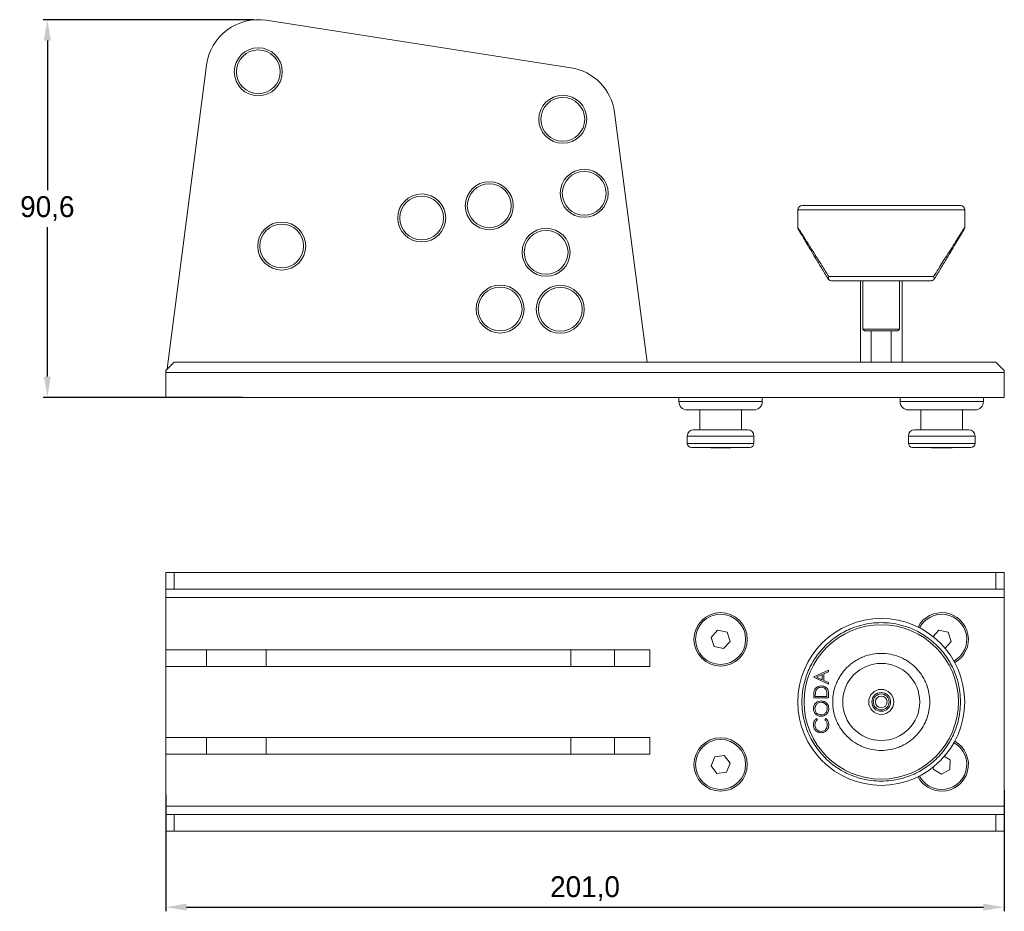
# Model space of a CAD drawing. Header units: millimetres. Extents: x -535 to 50, y 236 to 450.
# Tile 1 of 4: x -535 to -299, y 236 to 450. Entities that reach past the tile are written whole.
import ezdxf

# ---------------------------------------------------------------- set-up
doc = ezdxf.new("R2010")
doc.units = ezdxf.units.MM
doc.header["$PDSIZE"] = -1
doc.dimstyles.new('ISO-25', dxfattribs={"dimtxt": 2.5, "dimasz": 2.5, "dimexe": 1.25, "dimexo": 0.625, "dimtad": 1, "dimtxsty": 'Standard', "dimcen": 2.5, "dimadec": 0, "dimazin": 0, "dimtfac": 1, "dimtmove": 0, "dimatfit": 3, "dimfxl": 0, "dimarcsym": 0})

# ---------------------------------------------------------------- blocks, each defined once
blk = doc.blocks.new('*D1')
at = {"color": 0, "lineweight": -2}
for p, q in [((-499.68, 264.34), (-499.68, 236.31)), ((-298.68, 265.35), (-298.68, 236.31)), ((-494.68, 237.31), (-303.68, 237.31))]:
    blk.add_line(p, q, dxfattribs=at)
at = {"color": 0}
for points in [[(-494.68, 238.14), (-494.68, 236.48), (-499.68, 237.31)], [(-303.68, 238.14), (-303.68, 236.48), (-298.68, 237.31)]]:
    blk.add_solid(points, dxfattribs=at)
at = {"layer": 'Defpoints', "color": 0}
for p in [(-499.68, 265.34), (-298.68, 266.35), (-298.68, 237.31)]:
    blk.add_point(p, dxfattribs=at)
at = {"color": 0, "insert": (-399.18, 241.75), "char_height": 5, "attachment_point": 5}
blk.add_mtext('201,0', dxfattribs=at)
blk = doc.blocks.new('*D2')
at = {"color": 0, "lineweight": -2}
for p, q in [((-478.5, 450.07), (-529.06, 450.07)), ((-528.06, 445.07), (-528.06, 409.22)), ((-528.06, 364.5), (-528.06, 400.34)), ((-481.32, 359.5), (-529.06, 359.5))]:
    blk.add_line(p, q, dxfattribs=at)
at = {"color": 0}
for points in [[(-528.89, 445.07), (-527.23, 445.07), (-528.06, 450.07)], [(-528.89, 364.5), (-527.23, 364.5), (-528.06, 359.5)]]:
    blk.add_solid(points, dxfattribs=at)
at = {"layer": 'Defpoints', "color": 0}
for p in [(-528.06, 450.07), (-477.5, 450.07), (-480.32, 359.5)]:
    blk.add_point(p, dxfattribs=at)
at = {"color": 0, "insert": (-528.06, 404.78), "char_height": 5, "attachment_point": 5}
blk.add_mtext('90,6', dxfattribs=at)

msp = doc.modelspace()

# ---------------------------------------------------------------- linework, layer by layer
at = {"linetype": 'Continuous', "lineweight": 15}
for p, q in [((-475.58, 449.92), (-402.61, 438.54)), ((-499.31, 366.37), (-489.9, 439.17)), ((-392.11, 427.81), (-384.27, 368)), ((-348.18, 404.5), (-348.18, 400.27)), ((-308.18, 404.5), (-348.18, 404.5)), ((-309.18, 405.5), (-347.18, 405.5)), ((-309.68, 405.5), (-346.68, 405.5)), ((-308.18, 400.27), (-308.18, 404.5)), ((-340.83, 387.8), (-340.97, 387.98)), ((-340.74, 388.5), (-315.62, 388.5)), ((-333.18, 387.5), (-333.18, 368)), ((-332.58, 387.5), (-332.58, 375.9)), ((-323.78, 375.9), (-323.78, 387.5)), ((-323.18, 368), (-323.18, 387.5)), ((-315.39, 387.98), (-315.53, 387.8)), ((-332.58, 375.9), (-332.18, 375.5)), ((-332.58, 375.9), (-323.78, 375.9)), ((-328.18, 375.5), (-332.18, 375.5)), ((-330.58, 375.5), (-330.58, 368)), ((-324.18, 375.5), (-328.18, 375.5)), ((-325.78, 368), (-325.78, 375.5)), ((-324.18, 375.5), (-323.78, 375.9)), ((-497.68, 368), (-499.68, 366)), ((-499.68, 365.5), (-499.68, 366)), ((-497.68, 368), (-300.68, 368)), ((-298.68, 366), (-300.68, 368)), ((-298.68, 366), (-298.68, 365.5)), ((-499.68, 365.5), (-298.68, 365.5)), ((-499.68, 359.5), (-499.68, 365.5)), ((-298.68, 365.5), (-298.68, 359.5)), ((-298.68, 359.5), (-499.68, 359.5)), ((-376.68, 359.5), (-376.68, 358.5)), ((-356.68, 358.5), (-356.68, 359.5)), ((-323.68, 359.5), (-323.68, 358.5)), ((-303.68, 358.5), (-303.68, 359.5)), ((-376.68, 358.5), (-356.68, 358.5)), ((-358.68, 356.5), (-374.68, 356.5)), ((-371.68, 356.5), (-371.68, 351.75)), ((-361.68, 351.75), (-361.68, 356.5)), ((-323.68, 358.5), (-303.68, 358.5)), ((-305.68, 356.5), (-321.68, 356.5)), ((-318.68, 356.5), (-318.68, 351.75)), ((-308.68, 351.75), (-308.68, 356.5)), ((-373.18, 351.75), (-360.18, 351.75)), ((-320.18, 351.75), (-307.18, 351.75)), ((-374.68, 350.25), (-374.68, 348.5)), ((-358.68, 350.25), (-374.68, 350.25)), ((-358.68, 348.5), (-358.68, 350.25)), ((-321.68, 350.25), (-321.68, 348.5)), ((-305.68, 350.25), (-321.68, 350.25)), ((-305.68, 348.5), (-305.68, 350.25)), ((-374.68, 348.5), (-358.68, 348.5)), ((-359.68, 347.5), (-373.68, 347.5)), ((-369.16, 347.5), (-369.06, 347.4)), ((-369.06, 347.4), (-364.29, 347.4)), ((-364.29, 347.4), (-364.19, 347.5)), ((-321.68, 348.5), (-305.68, 348.5)), ((-306.68, 347.5), (-320.68, 347.5)), ((-316.16, 347.5), (-316.06, 347.4)), ((-316.06, 347.4), (-313.73, 347.4)), ((-313.73, 347.4), (-311.29, 347.4)), ((-311.29, 347.4), (-311.19, 347.5)), ((-499.68, 313.51), (-499.68, 317.51)), ((-499.68, 317.51), (-497.68, 317.51)), ((-497.68, 317.51), (-497.68, 313.51)), ((-300.68, 317.51), (-497.68, 317.51)), ((-300.68, 313.51), (-300.68, 317.51)), ((-300.68, 317.51), (-298.68, 317.51)), ((-298.68, 317.51), (-298.68, 313.51)), ((-497.68, 313.51), (-499.68, 313.51)), ((-499.68, 313.51), (-499.68, 311.51)), ((-300.68, 313.51), (-497.68, 313.51)), ((-298.68, 313.51), (-300.68, 313.51)), ((-298.68, 311.51), (-298.68, 313.51)), ((-499.68, 311.51), (-298.68, 311.51)), ((-499.68, 261.51), (-499.68, 311.51)), ((-298.68, 311.51), (-298.68, 261.51)), ((-367.39, 303.71), (-368.94, 301.99)), ((-365.13, 303.23), (-367.39, 303.71)), ((-364.42, 301.03), (-365.13, 303.23)), ((-314.39, 303.71), (-315.76, 302.19)), ((-312.13, 303.23), (-314.39, 303.71)), ((-311.42, 301.03), (-312.13, 303.23)), ((-368.94, 301.99), (-368.22, 299.8)), ((-368.22, 299.8), (-365.96, 299.32)), ((-365.96, 299.32), (-364.42, 301.03)), ((-312.89, 299.4), (-311.42, 301.03)), ((-499.68, 295.01), (-499.68, 299.01)), ((-489.9, 299.01), (-499.68, 299.01)), ((-489.9, 295.01), (-489.9, 299.01)), ((-475.58, 299.01), (-489.9, 299.01)), ((-475.58, 295.01), (-475.58, 299.01)), ((-402.61, 299.01), (-475.58, 299.01)), ((-402.61, 295.01), (-402.61, 299.01)), ((-392.11, 299.01), (-402.61, 299.01)), ((-392.11, 299.01), (-392.11, 295.01)), ((-383.68, 299.01), (-392.11, 299.01)), ((-383.68, 295.01), (-383.68, 299.01)), ((-499.68, 295.01), (-489.9, 295.01)), ((-489.9, 295.01), (-475.58, 295.01)), ((-475.58, 295.01), (-402.61, 295.01)), ((-402.61, 295.01), (-392.11, 295.01)), ((-392.11, 295.01), (-383.68, 295.01)), ((-344.34, 292.49), (-340.84, 294.1)), ((-342.33, 293.08), (-343.66, 292.46)), ((-342.33, 291.83), (-342.33, 293.08)), ((-340.84, 293.76), (-341.97, 293.25)), ((-341.97, 293.25), (-341.97, 291.66)), ((-340.84, 294.1), (-340.84, 293.76)), ((-344.34, 292.44), (-344.34, 292.49)), ((-340.84, 290.78), (-344.34, 292.44)), ((-343.66, 292.46), (-342.33, 291.83)), ((-341.97, 291.66), (-340.84, 291.13)), ((-340.84, 291.13), (-340.84, 290.78)), ((-344.34, 287.46), (-344.34, 288.17)), ((-343.99, 288.02), (-343.99, 287.78)), ((-341.2, 287.78), (-341.2, 288.18)), ((-340.84, 288.55), (-340.84, 287.46)), ((-340.84, 287.46), (-344.34, 287.46)), ((-343.99, 287.78), (-341.2, 287.78)), ((-343.7, 282.53), (-343.49, 282.25)), ((-341.7, 282.25), (-341.49, 282.53)), ((-499.68, 274.01), (-499.68, 278.01)), ((-489.9, 278.01), (-499.68, 278.01)), ((-489.9, 274.01), (-489.9, 278.01)), ((-475.58, 278.01), (-489.9, 278.01)), ((-475.58, 274.01), (-475.58, 278.01)), ((-402.61, 278.01), (-475.58, 278.01)), ((-402.61, 274.01), (-402.61, 278.01)), ((-392.11, 278.01), (-402.61, 278.01)), ((-392.11, 278.01), (-392.11, 274.01)), ((-383.68, 278.01), (-392.11, 278.01)), ((-383.68, 274.01), (-383.68, 278.01)), ((-499.68, 274.01), (-489.9, 274.01)), ((-489.9, 274.01), (-475.58, 274.01)), ((-475.58, 274.01), (-402.61, 274.01)), ((-402.61, 274.01), (-392.11, 274.01)), ((-392.11, 274.01), (-383.68, 274.01)), ((-368.09, 273.34), (-368.97, 271.21)), ((-365.8, 273.65), (-368.09, 273.34)), ((-364.39, 271.82), (-365.8, 273.65)), ((-365.27, 269.68), (-364.39, 271.82)), ((-311.66, 272.63), (-313.03, 273.46)), ((-311.7, 270.32), (-311.66, 272.63)), ((-368.97, 271.21), (-367.56, 269.38)), ((-367.56, 269.38), (-365.27, 269.68)), ((-315.69, 270.89), (-315.7, 270.4)), ((-315.7, 270.4), (-313.72, 269.2)), ((-313.72, 269.2), (-311.7, 270.32)), ((-499.68, 261.51), (-499.68, 259.51)), ((-298.68, 261.51), (-499.68, 261.51)), ((-298.68, 259.51), (-298.68, 261.51)), ((-499.68, 255.51), (-499.68, 259.51)), ((-499.68, 259.51), (-497.68, 259.51)), ((-497.68, 259.51), (-497.68, 255.51)), ((-497.68, 259.51), (-300.68, 259.51)), ((-300.68, 255.51), (-300.68, 259.51)), ((-300.68, 259.51), (-298.68, 259.51)), ((-298.68, 259.51), (-298.68, 255.51)), ((-497.68, 255.51), (-499.68, 255.51)), ((-497.68, 255.51), (-300.68, 255.51)), ((-298.68, 255.51), (-300.68, 255.51))]:
    msp.add_line(p, q, dxfattribs=at)
for centre, radius in [((-477.5, 437.57), 5.75), ((-477.5, 437.57), 5.25), ((-404.5, 426.19), 5.75), ((-404.5, 426.19), 5.25), ((-399.38, 408.44), 5.75), ((-399.38, 408.44), 5.25), ((-422.14, 405.46), 5.75), ((-422.14, 405.46), 5.25), ((-438.32, 402.53), 5.75), ((-438.32, 402.53), 5.25), ((-471.87, 395.8), 5.75), ((-471.87, 395.8), 5.25), ((-408.5, 394.31), 5.75), ((-408.5, 394.31), 5.25), ((-419.53, 380.7), 5.75), ((-419.53, 380.7), 5.25), ((-405.11, 380.63), 5.75), ((-405.11, 380.63), 5.25), ((-366.68, 301.51), 6.4), ((-366.68, 301.51), 6), ((-328.18, 286.51), 20), ((-328.18, 286.51), 18.5), ((-328.18, 286.51), 9.24), ((-328.18, 286.51), 3), ((-328.18, 286.51), 2.25), ((-328.18, 286.51), 1.9), ((-328.18, 286.51), 1.4), ((-366.68, 271.51), 6.4), ((-366.68, 271.51), 6)]:
    msp.add_circle(centre, radius, dxfattribs=at)
for centre, radius, start, end in [((-477.5, 437.57), 12.5, 81.1401, 172.6358), ((-404.5, 426.19), 12.5, 7.4692, 81.2841), ((-347.18, 404.5), 1, 90, 180), ((-309.18, 404.5), 1, 0, 90), ((-374.68, 358.5), 2, 180, 270), ((-358.68, 358.5), 2, 270, 0), ((-321.68, 358.5), 2, 180, 270), ((-305.68, 358.5), 2, 270, 0), ((-373.18, 350.25), 1.5, 90, 180), ((-360.18, 350.25), 1.5, 0, 90), ((-320.18, 350.25), 1.5, 90, 180), ((-307.18, 350.25), 1.5, 0, 90), ((-373.68, 348.5), 1, 180, 270), ((-359.68, 348.5), 1, 270, 0), ((-320.68, 348.5), 1, 180, 270), ((-306.68, 348.5), 1, 270, 0), ((-313.68, 301.51), 6.4, 299.3891, 152.5529), ((-313.68, 301.51), 6, 299.4361, 152.5059), ((-313.68, 271.51), 6, 268.8729, 60.5639), ((-313.68, 271.51), 6.4, 270, 60.6109), ((-313.68, 271.51), 6.4, 207.4471, 270), ((-313.68, 271.51), 6, 207.4941, 268.8729)]:
    msp.add_arc(centre, radius, start, end, dxfattribs=at)
for points, knots in [([(-348.18, 400.28), (-348.17, 400.18), (-348.16, 400), (-348.08, 399.84), (-348.04, 399.76)], [0, 0, 0, 0, 0.500001, 1, 1, 1, 1]), ([(-348.18, 400.27), (-348.15, 400.23), (-348.11, 400.16), (-347.72, 399.54), (-347.1, 398.56), (-346.34, 397.36), (-345.53, 396.08), (-344.73, 394.81), (-343.69, 393.17), (-342.37, 391.07), (-341.3, 389.38), (-340.74, 388.5)], [0, 0, 0, 0, 0.099927, 0.203204, 0.313903, 0.433996, 0.51734, 0.606328, 0.701274, 0.843342, 1, 1, 1, 1]), ([(-348.04, 399.76), (-348.01, 399.72), (-347.98, 399.67), (-347.78, 399.34), (-347.51, 398.88), (-347, 398.04), (-346.18, 396.66), (-345.14, 394.92), (-343.9, 392.87), (-342.5, 390.54), (-341.49, 388.85), (-340.97, 387.98)], [0, 0, 0, 0, 0.098407, 0.148624, 0.200174, 0.310573, 0.429536, 0.558366, 0.697844, 0.844039, 1, 1, 1, 1]), ([(-315.62, 388.5), (-315.24, 389.1), (-314.5, 390.26), (-313.47, 391.9), (-312.36, 393.65), (-311.22, 395.45), (-310.13, 397.19), (-309.26, 398.56), (-308.64, 399.54), (-308.25, 400.16), (-308.2, 400.23), (-308.18, 400.27)], [0, 0, 0, 0, 0.106103, 0.205656, 0.298795, 0.438921, 0.565988, 0.686084, 0.796788, 0.900069, 1, 1, 1, 1]), ([(-315.39, 387.98), (-314.86, 388.85), (-313.85, 390.54), (-312.45, 392.87), (-311.22, 394.92), (-310.18, 396.66), (-309.35, 398.04), (-308.76, 399.02), (-308.39, 399.64), (-308.34, 399.72), (-308.32, 399.76)], [0, 0, 0, 0, 0.155966, 0.302194, 0.441664, 0.570536, 0.689489, 0.799927, 0.901556, 1, 1, 1, 1]), ([(-308.32, 399.76), (-308.28, 399.84), (-308.2, 400), (-308.18, 400.18), (-308.18, 400.28)], [0, 0, 0, 0, 0.5, 1, 1, 1, 1]), ([(-340.83, 387.8), (-340.84, 387.9), (-340.86, 388.11), (-340.78, 388.37), (-340.74, 388.5)], [0, 0, 0, 0, 0.499441, 1, 1, 1, 1]), ([(-340.11, 387.5), (-340.24, 387.51), (-340.51, 387.53), (-340.72, 387.71), (-340.83, 387.8)], [0, 0, 0, 0, 0.500857, 1, 1, 1, 1]), ([(-340.11, 387.5), (-339.57, 387.5), (-338.47, 387.5), (-336.65, 387.5), (-334.35, 387.5), (-331.51, 387.5), (-328.18, 387.5), (-324.85, 387.5), (-321.67, 387.5), (-318.75, 387.5), (-317.07, 387.5), (-316.24, 387.5)], [0, 0, 0, 0, 0.079141, 0.160083, 0.242716, 0.370408, 0.500077, 0.629745, 0.757438, 0.881352, 1, 1, 1, 1]), ([(-315.53, 387.8), (-315.63, 387.71), (-315.85, 387.53), (-316.11, 387.51), (-316.24, 387.5)], [0, 0, 0, 0, 0.49914, 1, 1, 1, 1]), ([(-315.62, 388.5), (-315.57, 388.37), (-315.49, 388.11), (-315.51, 387.9), (-315.53, 387.8)], [0, 0, 0, 0, 0.500559, 1, 1, 1, 1]), ([(-309.18, 286.51), (-309.21, 285.74), (-309.26, 284.17), (-309.72, 281.82), (-310.41, 279.67), (-311.28, 277.76), (-312.26, 276.09), (-313.4, 274.51), (-314.72, 273.05), (-316.18, 271.74), (-317.75, 270.59), (-319.42, 269.61), (-321.34, 268.74), (-323.49, 268.05), (-325.84, 267.61), (-328.18, 267.47), (-330.52, 267.61), (-332.87, 268.05), (-335.02, 268.74), (-336.93, 269.61), (-338.6, 270.59), (-340.18, 271.74), (-341.64, 273.05), (-342.95, 274.51), (-344.1, 276.09), (-345.08, 277.76), (-345.95, 279.67), (-346.64, 281.82), (-347.08, 284.17), (-347.23, 286.51), (-347.08, 288.85), (-346.64, 291.2), (-345.95, 293.36), (-345.08, 295.27), (-344.1, 296.94), (-342.95, 298.51), (-341.64, 299.97), (-340.18, 301.29), (-338.6, 302.44), (-336.93, 303.41), (-335.02, 304.28), (-332.87, 304.98), (-330.52, 305.42), (-328.18, 305.56), (-325.84, 305.42), (-323.49, 304.98), (-321.34, 304.28), (-319.42, 303.41), (-317.75, 302.44), (-316.18, 301.29), (-314.72, 299.97), (-313.4, 298.51), (-312.26, 296.94), (-311.28, 295.27), (-310.41, 293.36), (-309.72, 291.21), (-309.26, 288.85), (-309.21, 287.28), (-309.18, 286.51)], [0, 0, 0, 0, 0.019408, 0.039415, 0.059988, 0.076068, 0.092152, 0.108574, 0.125, 0.141422, 0.157848, 0.173928, 0.190012, 0.210581, 0.230591, 0.25, 0.269405, 0.289415, 0.309988, 0.326068, 0.342152, 0.358574, 0.375, 0.391422, 0.407848, 0.423928, 0.440012, 0.460581, 0.480591, 0.5, 0.519405, 0.539415, 0.559988, 0.576068, 0.592152, 0.608574, 0.625, 0.641422, 0.657848, 0.673928, 0.690012, 0.710581, 0.730591, 0.75, 0.769405, 0.789415, 0.809988, 0.826068, 0.842152, 0.858574, 0.875, 0.891422, 0.907848, 0.923928, 0.940012, 0.960581, 0.980594, 1, 1, 1, 1]), ([(-339.81, 286.51), (-339.77, 287.22), (-339.69, 288.68), (-339.16, 290.47), (-338.52, 291.87), (-337.72, 293.24), (-336.71, 294.48), (-335.52, 295.55), (-334.56, 296.26), (-333.54, 296.86), (-332.14, 297.49), (-330.35, 298.01), (-328.18, 298.21), (-326.01, 298.01), (-324.22, 297.49), (-322.82, 296.86), (-321.45, 296.06), (-320.21, 295.05), (-319.14, 293.86), (-318.43, 292.89), (-317.83, 291.87), (-317.2, 290.47), (-316.68, 288.68), (-316.48, 286.51), (-316.68, 284.34), (-317.2, 282.55), (-317.83, 281.15), (-318.63, 279.79), (-319.64, 278.54), (-320.83, 277.47), (-321.8, 276.77), (-322.82, 276.17), (-324.22, 275.53), (-326.01, 275.02), (-328.18, 274.82), (-330.35, 275.02), (-332.14, 275.53), (-333.54, 276.17), (-334.9, 276.97), (-336.15, 277.98), (-337.22, 279.17), (-337.92, 280.13), (-338.52, 281.15), (-339.16, 282.55), (-339.69, 284.34), (-339.77, 285.8), (-339.81, 286.51)], [0, 0, 0, 0, 0.029114, 0.059973, 0.07606, 0.092155, 0.124978, 0.141408, 0.157845, 0.173933, 0.190028, 0.220886, 0.25, 0.279114, 0.309972, 0.32606, 0.342155, 0.374978, 0.391408, 0.407845, 0.423933, 0.440028, 0.470886, 0.5, 0.529114, 0.559973, 0.57606, 0.592155, 0.624978, 0.641408, 0.657845, 0.673933, 0.690028, 0.720886, 0.75, 0.779114, 0.809972, 0.82606, 0.842155, 0.874978, 0.891408, 0.907845, 0.923933, 0.940028, 0.970886, 1, 1, 1, 1]), ([(-344.22, 289.28), (-344.13, 289.46), (-343.96, 289.82), (-343.37, 290.25), (-342.86, 290.3), (-342.55, 290.34)], [0, 0, 0, 0, 0.280263, 0.560714, 1, 1, 1, 1]), ([(-342.55, 290.34), (-342.29, 290.31), (-341.76, 290.26), (-341.14, 289.81), (-340.86, 289.17), (-340.85, 288.76), (-340.84, 288.55)], [0, 0, 0, 0, 0.280124, 0.559248, 0.778835, 1, 1, 1, 1]), ([(-344.34, 288.17), (-344.34, 288.38), (-344.34, 288.76), (-344.26, 289.12), (-344.22, 289.28)], [0, 0, 0, 0, 0.560445, 1, 1, 1, 1]), ([(-343.89, 289.1), (-343.92, 288.9), (-343.98, 288.54), (-343.99, 288.18), (-343.99, 288.02)], [0, 0, 0, 0, 0.559542, 1, 1, 1, 1]), ([(-342.55, 290.02), (-342.71, 290.01), (-343.04, 289.99), (-343.45, 289.77), (-343.75, 289.46), (-343.84, 289.22), (-343.89, 289.1)], [0, 0, 0, 0, 0.280178, 0.5597645, 0.7797968, 1, 1, 1, 1]), ([(-341.29, 289.18), (-341.35, 289.32), (-341.48, 289.6), (-341.92, 289.95), (-342.31, 289.99), (-342.55, 290.02)], [0, 0, 0, 0, 0.280537, 0.561015, 1, 1, 1, 1]), ([(-341.2, 288.18), (-341.2, 288.37), (-341.2, 288.7), (-341.26, 289.03), (-341.29, 289.18)], [0, 0, 0, 0, 0.560426, 1, 1, 1, 1]), ([(-344.43, 284.88), (-344.41, 285.16), (-344.35, 285.71), (-343.85, 286.32), (-343.24, 286.69), (-342.81, 286.73), (-342.6, 286.75)], [0, 0, 0, 0, 0.279767, 0.559359, 0.779571, 1, 1, 1, 1]), ([(-342.6, 286.43), (-342.82, 286.4), (-343.26, 286.35), (-343.74, 285.92), (-344.02, 285.42), (-344.06, 285.07), (-344.08, 284.9)], [0, 0, 0, 0, 0.279469, 0.558871, 0.779517, 1, 1, 1, 1]), ([(-342.6, 286.75), (-342.32, 286.71), (-341.78, 286.65), (-341.18, 286.15), (-340.81, 285.55), (-340.77, 285.12), (-340.75, 284.91)], [0, 0, 0, 0, 0.27963, 0.559343, 0.779597, 1, 1, 1, 1]), ([(-341.11, 284.9), (-341.14, 285.12), (-341.19, 285.57), (-341.57, 286.08), (-342.07, 286.38), (-342.42, 286.42), (-342.6, 286.43)], [0, 0, 0, 0, 0.279829, 0.559389, 0.779654, 1, 1, 1, 1]), ([(-342.58, 283.07), (-342.85, 283.1), (-343.39, 283.16), (-344, 283.64), (-344.37, 284.25), (-344.41, 284.67), (-344.43, 284.88)], [0, 0, 0, 0, 0.279731, 0.559327, 0.779681, 1, 1, 1, 1]), ([(-344.08, 284.9), (-344.05, 284.68), (-343.99, 284.24), (-343.6, 283.73), (-343.1, 283.43), (-342.75, 283.4), (-342.58, 283.38)], [0, 0, 0, 0, 0.2796279, 0.55935, 0.7796305, 1, 1, 1, 1]), ([(-340.75, 284.91), (-340.78, 284.64), (-340.84, 284.1), (-341.34, 283.49), (-341.94, 283.12), (-342.37, 283.08), (-342.58, 283.07)], [0, 0, 0, 0, 0.279662, 0.559354, 0.779636, 1, 1, 1, 1]), ([(-342.58, 283.38), (-342.36, 283.41), (-341.92, 283.46), (-341.44, 283.88), (-341.16, 284.38), (-341.13, 284.73), (-341.11, 284.9)], [0, 0, 0, 0, 0.279416, 0.559077, 0.779477, 1, 1, 1, 1]), ([(-344.43, 281), (-344.4, 281.34), (-344.33, 281.94), (-343.89, 282.35), (-343.7, 282.53)], [0, 0, 0, 0, 0.559517, 1, 1, 1, 1]), ([(-342.61, 279.12), (-342.89, 279.15), (-343.44, 279.21), (-344.04, 279.73), (-344.39, 280.35), (-344.42, 280.78), (-344.43, 281)], [0, 0, 0, 0, 0.279512, 0.55908, 0.779374, 1, 1, 1, 1]), ([(-343.49, 282.25), (-343.68, 282.05), (-344.02, 281.69), (-344.06, 281.2), (-344.08, 280.98)], [0, 0, 0, 0, 0.558428, 1, 1, 1, 1]), ([(-344.08, 280.98), (-344.05, 280.76), (-344, 280.31), (-343.62, 279.79), (-343.12, 279.48), (-342.77, 279.45), (-342.59, 279.43)], [0, 0, 0, 0, 0.279856, 0.559519, 0.779685, 1, 1, 1, 1]), ([(-342.59, 279.43), (-342.36, 279.46), (-341.91, 279.51), (-341.42, 279.95), (-341.15, 280.47), (-341.13, 280.82), (-341.11, 281)], [0, 0, 0, 0, 0.279434, 0.558922, 0.779283, 1, 1, 1, 1]), ([(-341.11, 281), (-341.15, 281.27), (-341.21, 281.76), (-341.55, 282.1), (-341.7, 282.25)], [0, 0, 0, 0, 0.5587732, 1, 1, 1, 1]), ([(-341.49, 282.53), (-341.37, 282.42), (-341.12, 282.2), (-340.82, 281.68), (-340.78, 281.26), (-340.75, 281)], [0, 0, 0, 0, 0.28041, 0.560795, 1, 1, 1, 1]), ([(-340.75, 281), (-340.78, 280.7), (-340.83, 280.14), (-341.2, 279.74), (-341.37, 279.56)], [0, 0, 0, 0, 0.5598043, 1, 1, 1, 1]), ([(-341.37, 279.56), (-341.58, 279.42), (-341.96, 279.16), (-342.41, 279.13), (-342.61, 279.12)], [0, 0, 0, 0, 0.5590291, 1, 1, 1, 1])]:
    msp.add_open_spline(points, degree=3, knots=knots, dxfattribs=at)

# ---------------------------------------------------------------- dimensions: what is measured, and where the dimension line sits
dim = msp.add_linear_dim(base=(-528.06, 450.07), p1=(-480.32, 359.5), p2=(-477.5, 450.07), angle=90, dimstyle='ISO-25', override={"dimtxt": 5, "dimasz": 5, "dimexe": 1, "dimexo": 1, "dimgap": 1.524, "dimtih": 1, "dimtoh": 1, "dimdec": 1, "dimzin": 0, "dimadec": 2, "dimtdec": 1, "dimtzin": 0})
dim.commit()
dim.dimension.update_dxf_attribs({"geometry": '*D2', "text_midpoint": (-528.06, 404.78)})
dim = msp.add_linear_dim(base=(-298.68, 237.31), p1=(-499.68, 265.34), p2=(-298.68, 266.35), dimstyle='ISO-25', override={"dimtxt": 5, "dimasz": 5, "dimexe": 1, "dimexo": 1, "dimgap": 1.524, "dimtih": 1, "dimtoh": 1, "dimdec": 1, "dimzin": 0, "dimadec": 2, "dimtdec": 1, "dimtzin": 0})
dim.commit()
dim.dimension.update_dxf_attribs({"geometry": '*D1', "text_midpoint": (-399.18, 241.75)})

doc.saveas('drawing.dxf')
